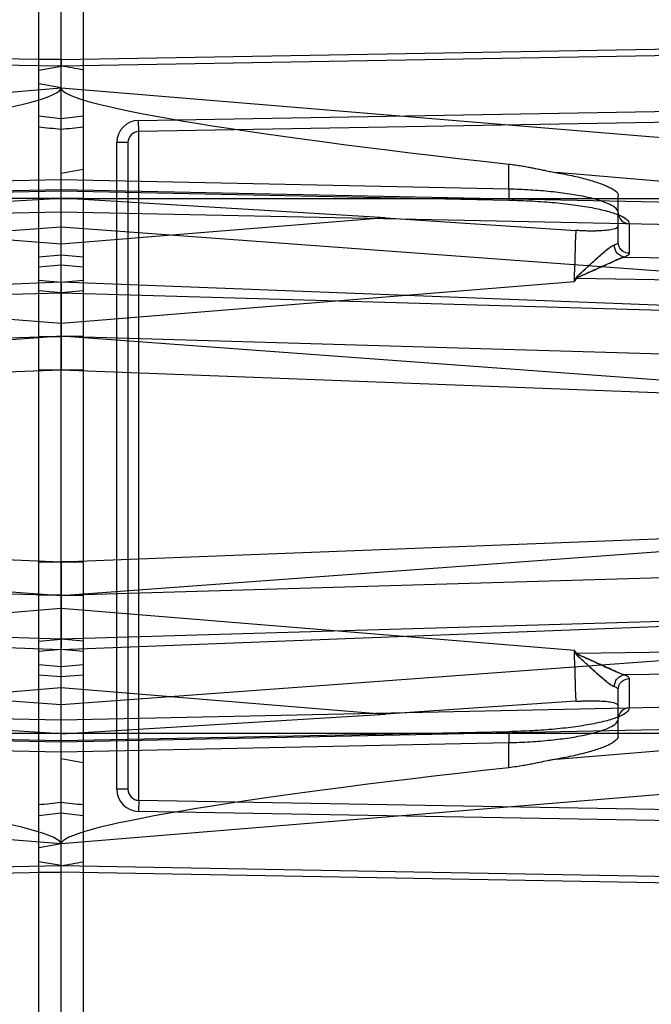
# Model space of a CAD drawing. Header units: millimetres. Extents: x 0 to 297, y 0 to 210.
# Tile 27 of 256: x 145.827 to 146.025, y 90.901 to 91.21. Entities that reach past the tile are written whole.
import ezdxf

# ---------------------------------------------------------------- set-up
doc = ezdxf.new("R2010")
doc.units = ezdxf.units.MM
doc.header["$LTSCALE"] = 16.335
doc.layers.get('0').update_dxf_attribs({"linetype": 'CONTINUOUS'})
for name, color, linetype in [('01_GLOBAL', 7, 'CONTINUOUS'), ('INTFCLR_1', 7, 'CONTINUOUS'), ('INTFCLR_144815', 7, 'CONTINUOUS'), ('INTFCLR_72935', 7, 'CONTINUOUS')]:
    doc.layers.add(name, color=color, linetype=linetype)

msp = doc.modelspace()

# ---------------------------------------------------------------- linework, layer by layer
at = {"color": 7, "linetype": 'Continuous'}
msp.add_circle((146.8548, 92.13446), 2.66, dxfattribs=at)
at = {"color": 9, "linetype": 'Continuous'}
msp.add_arc((146.8548, 92.13446), 2.62591, 182.96745, 267.03255, dxfattribs=at)
at = {"layer": '01_GLOBAL', "color": 7, "linetype": 'Continuous'}
msp.add_circle((146.8548, 92.13446), 2.695, dxfattribs=at)
at = {"layer": 'INTFCLR_1', "color": 6, "linetype": 'Continuous'}
for p, q in [((145.83261, 90.51088), (145.83261, 91.69966)), ((145.83961, 91.19796), (145.83961, 91.70027)), ((145.83961, 90.50327), (145.83961, 91.19586)), ((145.83961, 91.18906), (145.83261, 91.19029)), ((145.94156, 91.14823), (145.83961, 91.15442)), ((145.94156, 91.14823), (146.00134, 91.14424)), ((145.83961, 91.13329), (145.83261, 91.13269)), ((145.83961, 91.12184), (145.83961, 91.12744)), ((145.83961, 91.12469), (145.83961, 91.12302)), ((145.83961, 91.11222), (145.83961, 91.12184)), ((145.83961, 91.1199), (145.83961, 91.11569)), ((145.83961, 91.11569), (145.83961, 91.11091)), ((145.83961, 91.10039), (145.83961, 91.11222)), ((145.83961, 91.02831), (145.83961, 91.04015)), ((145.83961, 91.02963), (145.83961, 91.02484)), ((145.83961, 91.0187), (145.83961, 91.02831)), ((145.83961, 91.02484), (145.83961, 91.02064)), ((145.83961, 91.0131), (145.83961, 91.0187)), ((145.83961, 91.01751), (145.83961, 91.01585)), ((145.83261, 91.00785), (145.83961, 91.00725)), ((146.00134, 90.9963), (145.94156, 90.99231)), ((145.83961, 90.98612), (145.94156, 90.99231)), ((145.83961, 90.95148), (145.83261, 90.95025))]:
    msp.add_line(p, q, dxfattribs=at)
at = {"layer": 'INTFCLR_1', "color": 9, "linetype": 'Continuous'}
for p, q in [((145.83961, 91.19796), (146.10338, 91.20256)), ((146.10341, 91.20047), (145.83961, 91.19586)), ((145.83961, 91.19796), (145.83261, 91.19796)), ((145.83261, 91.19462), (145.83961, 91.19586)), ((145.83961, 91.18906), (146.07439, 91.16965)), ((145.86399, 91.17883), (146.11225, 91.18316)), ((145.86405, 91.17533), (145.86399, 91.17883)), ((146.16808, 91.18064), (145.86405, 91.17533)), ((145.86405, 90.96521), (145.86405, 91.17533)), ((145.85711, 90.96871), (145.85711, 91.17183)), ((145.86061, 91.17183), (145.85711, 91.17183)), ((145.86061, 91.17183), (145.86061, 90.96871)), ((145.98022, 91.15722), (145.98022, 91.16509)), ((145.98022, 91.15722), (145.83961, 91.16014)), ((146.07366, 91.15591), (145.99519, 91.1624)), ((146.07773, 91.15204), (145.83961, 91.157)), ((145.98022, 91.15722), (145.98021, 91.15372)), ((145.83261, 91.15427), (146.20324, 91.15427)), ((145.83961, 91.1567), (145.98022, 91.15377)), ((145.98021, 91.15372), (145.98022, 91.15377)), ((146.01461, 91.14054), (146.01461, 91.15515)), ((145.83961, 91.1501), (146.07773, 91.14515)), ((145.94156, 91.14823), (145.83961, 91.13993)), ((145.83961, 91.14535), (146.04171, 91.13051)), ((146.01805, 91.14631), (146.01805, 91.13709)), ((145.83261, 91.13598), (145.83961, 91.13658)), ((146.01656, 91.13589), (146.07773, 91.13499)), ((146.00085, 91.12822), (146.00144, 91.12932)), ((146.00085, 91.12822), (146.00159, 91.12921)), ((146.00159, 91.12921), (146.07773, 91.1281)), ((145.83261, 91.12857), (145.83961, 91.12796)), ((145.83961, 91.11509), (146.00085, 91.12822)), ((146.06687, 91.11921), (145.83961, 91.12796)), ((145.83961, 91.12469), (145.83261, 91.12529)), ((145.83961, 91.12469), (146.05757, 91.1183)), ((145.83261, 91.11091), (145.83961, 91.11091)), ((146.04171, 91.09618), (145.83961, 91.11101)), ((146.05449, 91.10461), (145.83961, 91.11091)), ((145.83961, 91.10039), (145.83261, 91.10039)), ((145.83961, 91.10039), (145.83261, 91.10039)), ((146.10189, 91.09028), (145.83961, 91.10039)), ((145.83961, 91.04015), (146.10189, 91.05026)), ((145.83961, 91.02953), (146.04171, 91.04436)), ((145.83261, 91.04015), (145.83961, 91.04015)), ((145.83261, 91.04015), (145.83961, 91.04015)), ((145.83961, 91.02963), (146.05449, 91.03593)), ((145.83961, 91.02963), (145.83261, 91.02963)), ((146.00085, 91.01232), (145.83961, 91.02545)), ((146.05757, 91.02224), (145.83961, 91.01585)), ((145.83961, 91.01257), (146.06687, 91.02133)), ((145.83261, 91.01525), (145.83961, 91.01585)), ((145.83961, 91.01257), (145.83261, 91.01197)), ((146.00159, 91.01132), (146.00085, 91.01232)), ((146.00144, 91.01121), (146.00085, 91.01232)), ((146.07773, 91.01244), (146.00159, 91.01132)), ((146.04171, 91.01002), (145.83961, 90.99519)), ((146.07773, 91.00555), (146.01656, 91.00465)), ((145.83961, 91.00396), (145.83261, 91.00456)), ((146.01805, 91.00345), (146.01805, 90.99422)), ((145.83961, 91.00061), (145.94156, 90.99231)), ((146.01461, 90.98539), (146.01461, 91)), ((146.07773, 90.99539), (145.83961, 90.99043)), ((145.83961, 90.98354), (146.07773, 90.98849)), ((145.98022, 90.98676), (145.83961, 90.98384)), ((145.98022, 90.98676), (145.98021, 90.98682)), ((145.98021, 90.98682), (145.98022, 90.98332)), ((145.83261, 90.98627), (146.20324, 90.98627)), ((145.99519, 90.97814), (146.07366, 90.98463)), ((145.83961, 90.98039), (145.98022, 90.98332)), ((145.98022, 90.97545), (145.98022, 90.98332)), ((146.07439, 90.97089), (145.83961, 90.95148)), ((145.86061, 90.96871), (145.85711, 90.96871)), ((145.86405, 90.96521), (145.86399, 90.96171)), ((145.86405, 90.96521), (146.16808, 90.9599)), ((146.11225, 90.95738), (145.86399, 90.96171)), ((145.83961, 90.94468), (145.83261, 90.94591)), ((145.83961, 90.94468), (146.10341, 90.94007)), ((145.83261, 90.94258), (145.83961, 90.94258)), ((146.10338, 90.93797), (145.83961, 90.94258))]:
    msp.add_line(p, q, dxfattribs=at)
at = {"layer": 'INTFCLR_1', "color": 7, "linetype": 'Continuous'}
for p, q in [((145.83961, 91.19796), (145.83961, 91.19586)), ((145.83961, 91.19651), (145.83961, 91.19796)), ((146.00144, 91.12932), (146.00159, 91.12921)), ((146.0011, 91.12891), (146.00105, 91.12882)), ((146.00105, 91.01172), (146.0011, 91.01162)), ((146.00159, 91.01132), (146.00144, 91.01121))]:
    msp.add_line(p, q, dxfattribs=at)
at = {"layer": 'INTFCLR_1', "color": 6, "linetype": 'Continuous'}
for centre, radius, start, end in [((145.83961, 91.07027), 0.42242, 270, 90), ((145.83961, 91.07027), 0.40144, 270, 90), ((146.74207, 91.12206), 0.90246, 179.93906, 180.0622), ((146.87682, 91.01953), 1.03721, 179.93897, 180.06211)]:
    msp.add_arc(centre, radius, start, end, dxfattribs=at)
at = {"layer": 'INTFCLR_1', "color": 9, "linetype": 'Continuous'}
for centre, radius, start, end in [((145.83961, 91.07027), 0.29509, 22.4933, 90), ((145.66188, 89.64428), 1.54529, 83.39571, 83.65692), ((145.86411, 91.17183), 0.007, 91, 180), ((145.63286, 89.32358), 1.86385, 83.63122, 83.84769), ((145.86411, 91.17183), 0.0035, 91, 180), ((141.36704, 91.27807), 4.63624, 358.14777, 358.3458), ((141.36704, 90.86247), 4.63624, 1.6542, 1.85223), ((145.86411, 90.96871), 0.007, 180, 269), ((145.86411, 90.96871), 0.0035, 180, 269), ((145.63286, 92.81696), 1.86385, 276.15231, 276.36878), ((145.66188, 92.49626), 1.54529, 276.34308, 276.60429), ((145.83961, 91.07027), 0.29509, 270, 337.5067)]:
    msp.add_arc(centre, radius, start, end, dxfattribs=at)
at = {"layer": 'INTFCLR_1', "color": 6, "linetype": 'Continuous'}
for centre, major_axis, start_param, end_param in [((146.10707, 91.16698), (0.26746, -0.02213), -3.137276, -2.060622), ((146.10707, 90.97355), (0.26746, 0.02213), 2.060622, 3.137276)]:
    msp.add_ellipse(centre, major_axis=major_axis, ratio=0.052166, start_param=start_param, end_param=end_param, dxfattribs=at)
for points, knots in [([(145.83961, 91.33868), (145.84224, 91.33879), (145.84751, 91.33894), (145.85543, 91.33893), (145.86333, 91.33868), (145.87123, 91.3382), (145.87911, 91.33749), (145.88696, 91.33655), (145.89479, 91.33537), (145.90257, 91.33397), (145.91031, 91.33233), (145.918, 91.33047), (145.92563, 91.32838), (145.9332, 91.32607), (145.94069, 91.32354), (145.94811, 91.32079), (145.95545, 91.31782), (145.96269, 91.31463), (145.96983, 91.31123), (145.97688, 91.30763), (145.98381, 91.30382), (145.99063, 91.2998), (145.99733, 91.29559), (146.0039, 91.29117), (146.01033, 91.28657), (146.01663, 91.28178), (146.02279, 91.27681), (146.0288, 91.27166), (146.03465, 91.26633), (146.04034, 91.26083), (146.04587, 91.25517), (146.05123, 91.24934), (146.05642, 91.24336), (146.06142, 91.23723), (146.06625, 91.23096), (146.07089, 91.22454), (146.07533, 91.218), (146.07958, 91.21132), (146.08364, 91.20452), (146.08749, 91.19761), (146.09114, 91.19058), (146.09457, 91.18345), (146.0978, 91.17622), (146.10081, 91.1689), (146.10361, 91.16149), (146.10533, 91.1565), (146.10615, 91.154)], [0, 0, 0, 0, 0.022721, 0.045441, 0.068161, 0.090882, 0.113602, 0.136322, 0.159043, 0.181763, 0.204484, 0.227205, 0.249927, 0.272648, 0.295371, 0.318093, 0.340816, 0.36354, 0.386264, 0.408989, 0.431714, 0.454441, 0.477167, 0.499895, 0.522623, 0.545352, 0.56808, 0.59081, 0.613539, 0.636269, 0.658999, 0.68173, 0.704461, 0.727193, 0.749925, 0.772657, 0.79539, 0.818123, 0.840856, 0.86359, 0.886324, 0.909059, 0.931794, 0.954529, 0.977264, 1, 1, 1, 1]), ([(145.83961, 91.33108), (145.84481, 91.33129), (145.85523, 91.33141), (145.87083, 91.33065), (145.88639, 91.32895), (145.90189, 91.32631), (145.91725, 91.32272), (145.93214, 91.31828), (145.9467, 91.31299), (145.96092, 91.30684), (145.97498, 91.29973), (145.98859, 91.29179), (146.00168, 91.28305), (146.01422, 91.27353), (146.02615, 91.26329), (146.03745, 91.25234), (146.04806, 91.24074), (146.05795, 91.22853), (146.06708, 91.21576), (146.07542, 91.20246), (146.08295, 91.18869), (146.08964, 91.1745), (146.09546, 91.15995), (146.10039, 91.14508), (146.10442, 91.12993), (146.10754, 91.11458), (146.10973, 91.09906), (146.11099, 91.08344), (146.11131, 91.0678), (146.1107, 91.05218), (146.10915, 91.03663), (146.10668, 91.02121), (146.10329, 91.00596), (146.09899, 90.99094), (146.09381, 90.9762), (146.08776, 90.96182), (146.08086, 90.94783), (146.07315, 90.93428), (146.06465, 90.92122), (146.05539, 90.90871), (146.04542, 90.89678), (146.03474, 90.88546), (146.02342, 90.8748), (146.01149, 90.86483), (145.99899, 90.8556), (145.98597, 90.84713), (145.97247, 90.83946), (145.95857, 90.83261), (145.94459, 90.82673), (145.93097, 90.8219), (145.91833, 90.81817), (145.90689, 90.81537), (145.89669, 90.81334), (145.88701, 90.81178), (145.877, 90.81054), (145.86587, 90.80961), (145.85327, 90.80914), (145.84436, 90.80926), (145.83961, 90.80946)], [0, 0, 0, 0, 0.018566, 0.037132, 0.055691, 0.074356, 0.093202, 0.111924, 0.12973, 0.148427, 0.167158, 0.185896, 0.204584, 0.223281, 0.241996, 0.260657, 0.279346, 0.298035, 0.316682, 0.335317, 0.35398, 0.372624, 0.391243, 0.409858, 0.428475, 0.447098, 0.465725, 0.484342, 0.50294, 0.521509, 0.540073, 0.558633, 0.577195, 0.595759, 0.614321, 0.632871, 0.651401, 0.669918, 0.688446, 0.706933, 0.725409, 0.743895, 0.762392, 0.780831, 0.799318, 0.817787, 0.836209, 0.854658, 0.873037, 0.890275, 0.906152, 0.920038, 0.932284, 0.943224, 0.955013, 0.968247, 0.983039, 1, 1, 1, 1]), ([(145.98022, 91.16509), (145.98093, 91.16501), (145.98227, 91.16484), (145.98417, 91.16454), (145.98585, 91.16425), (145.98736, 91.16396), (145.98882, 91.16367), (145.99029, 91.16337), (145.99184, 91.16305), (145.99348, 91.16271), (145.99461, 91.1625), (145.99519, 91.1624)], [0, 0, 0, 0, 0.141012, 0.266402, 0.377988, 0.478352, 0.569556, 0.670111, 0.774255, 0.882758, 1, 1, 1, 1]), ([(145.99519, 91.1624), (145.99613, 91.16223), (145.99796, 91.16189), (146.00061, 91.16134), (146.00309, 91.16076), (146.00538, 91.16016), (146.00745, 91.15954), (146.00927, 91.15891), (146.01088, 91.15827), (146.01275, 91.15735), (146.01461, 91.15628), (146.01461, 91.15515)], [0, 0, 0, 0, 0.135103, 0.263512, 0.384139, 0.49599, 0.598129, 0.689798, 0.770321, 0.839238, 1, 1, 1, 1]), ([(146.01461, 91.14564), (146.01461, 91.14504), (146.01293, 91.14457), (146.01115, 91.14426), (146.0092, 91.14411), (146.00745, 91.14405), (146.00599, 91.14404), (146.00447, 91.14407), (146.00291, 91.14413), (146.00187, 91.1442), (146.00134, 91.14424)], [0, 0, 0, 0, 0.132672, 0.268985, 0.447146, 0.548632, 0.656568, 0.768991, 0.883942, 1, 1, 1, 1]), ([(146.00134, 90.9963), (146.00187, 90.99634), (146.00291, 90.9964), (146.00446, 90.99647), (146.00597, 90.9965), (146.00743, 90.99649), (146.00917, 90.99643), (146.01113, 90.99628), (146.01291, 90.99597), (146.01461, 90.9955), (146.01461, 90.9949)], [0, 0, 0, 0, 0.116002, 0.230403, 0.342082, 0.449389, 0.550574, 0.728997, 0.866236, 1, 1, 1, 1]), ([(146.10615, 90.98654), (146.10533, 90.98403), (146.10361, 90.97904), (146.10081, 90.97164), (146.0978, 90.96432), (146.09457, 90.95709), (146.09114, 90.94996), (146.08749, 90.94293), (146.08364, 90.93602), (146.07958, 90.92922), (146.07533, 90.92254), (146.07089, 90.91599), (146.06625, 90.90958), (146.06142, 90.9033), (146.05642, 90.89717), (146.05123, 90.8912), (146.04587, 90.88537), (146.04034, 90.87971), (146.03465, 90.87421), (146.0288, 90.86888), (146.02279, 90.86373), (146.01663, 90.85876), (146.01033, 90.85397), (146.0039, 90.84936), (145.99733, 90.84495), (145.99063, 90.84074), (145.98381, 90.83672), (145.97688, 90.83291), (145.96983, 90.8293), (145.96269, 90.82591), (145.95545, 90.82272), (145.94811, 90.81975), (145.94069, 90.817), (145.9332, 90.81446), (145.92563, 90.81215), (145.918, 90.81007), (145.91031, 90.8082), (145.90257, 90.80657), (145.89479, 90.80517), (145.88696, 90.80399), (145.87911, 90.80305), (145.87123, 90.80234), (145.86333, 90.80186), (145.85543, 90.80161), (145.84751, 90.8016), (145.84224, 90.80174), (145.83961, 90.80186)], [0, 0, 0, 0, 0.022736, 0.045471, 0.068206, 0.090941, 0.113676, 0.13641, 0.159144, 0.181877, 0.20461, 0.227343, 0.250076, 0.272807, 0.295539, 0.31827, 0.341001, 0.363731, 0.386461, 0.409191, 0.43192, 0.454648, 0.477377, 0.500105, 0.522833, 0.545559, 0.568286, 0.591011, 0.613736, 0.63646, 0.659184, 0.681907, 0.704629, 0.727352, 0.750073, 0.772795, 0.795516, 0.818237, 0.840957, 0.863678, 0.886398, 0.909118, 0.931839, 0.954559, 0.977279, 1, 1, 1, 1]), ([(146.01461, 90.98539), (146.01461, 90.98464), (146.01313, 90.98335), (146.01125, 90.98242), (146.00928, 90.98163), (146.00746, 90.981), (146.00539, 90.98038), (146.0031, 90.97978), (146.00062, 90.9792), (145.99796, 90.97865), (145.99613, 90.97831), (145.99519, 90.97814)], [0, 0, 0, 0, 0.105864, 0.231293, 0.311547, 0.402954, 0.504861, 0.616548, 0.737038, 0.865247, 1, 1, 1, 1]), ([(145.99519, 90.97814), (145.99471, 90.97805), (145.99378, 90.97788), (145.99201, 90.97753), (145.99021, 90.97715), (145.9883, 90.97676), (145.98661, 90.97643), (145.98471, 90.97608), (145.98256, 90.97574), (145.98103, 90.97554), (145.98022, 90.97545)], [0, 0, 0, 0, 0.096512, 0.18629, 0.357122, 0.457584, 0.570044, 0.696655, 0.838695, 1, 1, 1, 1])]:
    msp.add_open_spline(points, degree=3, knots=knots, dxfattribs=at)
at = {"layer": 'INTFCLR_1', "color": 9, "linetype": 'Continuous'}
for points, knots in [([(146.01461, 91.14976), (146.01461, 91.15025), (146.01382, 91.15144), (146.01171, 91.15259), (146.00853, 91.15378), (146.00429, 91.15483), (145.99914, 91.15575), (145.99326, 91.15647), (145.98688, 91.15698), (145.98247, 91.15717), (145.98022, 91.15722)], [0, 0, 0, 0, 0.040883, 0.105687, 0.199645, 0.321576, 0.467926, 0.633773, 0.813277, 1, 1, 1, 1]), ([(145.98022, 91.15377), (145.98269, 91.15372), (145.98754, 91.15354), (145.99457, 91.15303), (146.00103, 91.1523), (146.0067, 91.15138), (146.01135, 91.15034), (146.01485, 91.14914), (146.01714, 91.14803), (146.01805, 91.14682), (146.01805, 91.14631)], [0, 0, 0, 0, 0.18805, 0.368753, 0.535576, 0.682578, 0.804721, 0.898284, 0.961792, 1, 1, 1, 1]), ([(146.01461, 91.14976), (146.01461, 91.14889), (146.01535, 91.14707), (146.01717, 91.14633), (146.01805, 91.14631)], [0, 0, 0, 0, 0.497318, 1, 1, 1, 1]), ([(146.01656, 91.13589), (146.01615, 91.13593), (146.01528, 91.1362), (146.01388, 91.13736), (146.01338, 91.1388), (146.01342, 91.13971)], [0, 0, 0, 0, 0.231909, 0.49354, 1, 1, 1, 1]), ([(146.01342, 91.13971), (146.01359, 91.13976), (146.01402, 91.13991), (146.01461, 91.14023), (146.01461, 91.14054)], [0, 0, 0, 0, 0.372137, 1, 1, 1, 1]), ([(146.01805, 91.13709), (146.01739, 91.1371), (146.01624, 91.13746), (146.01495, 91.13874), (146.01461, 91.13989), (146.01461, 91.14054)], [0, 0, 0, 0, 0.370457, 0.634225, 1, 1, 1, 1]), ([(146.01805, 91.13709), (146.01805, 91.13698), (146.0178, 91.13633), (146.01707, 91.13608), (146.01656, 91.13589)], [0, 0, 0, 0, 0.166894, 1, 1, 1, 1]), ([(146.01342, 91.00083), (146.0134, 91.00127), (146.01354, 91.0022), (146.01439, 91.0038), (146.0157, 91.00457), (146.01656, 91.00465)], [0, 0, 0, 0, 0.246786, 0.515406, 1, 1, 1, 1]), ([(146.01461, 91), (146.01461, 91.00065), (146.01495, 91.0018), (146.01624, 91.00308), (146.01739, 91.00343), (146.01805, 91.00345)], [0, 0, 0, 0, 0.365775, 0.629543, 1, 1, 1, 1]), ([(146.01656, 91.00465), (146.01678, 91.00457), (146.01734, 91.00433), (146.01805, 91.00386), (146.01805, 91.00345)], [0, 0, 0, 0, 0.36336, 1, 1, 1, 1]), ([(146.01461, 91), (146.01461, 91.00008), (146.01439, 91.00057), (146.01382, 91.00071), (146.01342, 91.00083)], [0, 0, 0, 0, 0.156231, 1, 1, 1, 1]), ([(146.01805, 90.99422), (146.01805, 90.99372), (146.01714, 90.99251), (146.01485, 90.99139), (146.01135, 90.9902), (146.0067, 90.98916), (146.00103, 90.98824), (145.99457, 90.98751), (145.98754, 90.987), (145.98269, 90.98682), (145.98022, 90.98676)], [0, 0, 0, 0, 0.038208, 0.101716, 0.195279, 0.317422, 0.464423, 0.631247, 0.81195, 1, 1, 1, 1]), ([(146.01805, 90.99422), (146.01717, 90.99421), (146.01535, 90.99347), (146.01461, 90.99165), (146.01461, 90.99078)], [0, 0, 0, 0, 0.502682, 1, 1, 1, 1]), ([(145.98022, 90.98332), (145.98247, 90.98337), (145.98688, 90.98355), (145.99326, 90.98407), (145.99914, 90.98479), (146.00429, 90.98571), (146.00853, 90.98676), (146.01171, 90.98795), (146.01382, 90.9891), (146.01461, 90.99028), (146.01461, 90.99078)], [0, 0, 0, 0, 0.186723, 0.366227, 0.532074, 0.678424, 0.800355, 0.894313, 0.959117, 1, 1, 1, 1])]:
    msp.add_open_spline(points, degree=3, knots=knots, dxfattribs=at)
at = {"layer": 'INTFCLR_1', "color": 7, "linetype": 'Continuous'}
for points, knots in [([(146.00105, 91.12882), (146.00117, 91.12923), (146.002, 91.12995), (146.00324, 91.13123), (146.00485, 91.13269), (146.00652, 91.13424), (146.00814, 91.1357), (146.00967, 91.13706), (146.01136, 91.13844), (146.01257, 91.13944), (146.01342, 91.13971)], [0, 0, 0, 0, 0.077168, 0.186761, 0.330098, 0.468684, 0.601109, 0.726147, 0.838672, 1, 1, 1, 1]), ([(146.00144, 91.12932), (146.00172, 91.1298), (146.00252, 91.1305), (146.0037, 91.13164), (146.00488, 91.13273), (146.00614, 91.13389), (146.00749, 91.13511), (146.00907, 91.13654), (146.01101, 91.13813), (146.01243, 91.13944), (146.01342, 91.13971)], [0, 0, 0, 0, 0.10482, 0.195919, 0.311488, 0.406744, 0.519541, 0.654279, 0.807388, 1, 1, 1, 1]), ([(146.01656, 91.13589), (146.01613, 91.13578), (146.01517, 91.13544), (146.01364, 91.13478), (146.01188, 91.13399), (146.00996, 91.13311), (146.00793, 91.13219), (146.00583, 91.13124), (146.00405, 91.13043), (146.00278, 91.12987), (146.00193, 91.12942), (146.00131, 91.12923), (146.0011, 91.12891)], [0, 0, 0, 0, 0.07829, 0.178607, 0.294415, 0.420224, 0.551636, 0.687855, 0.827607, 0.8977, 0.932548, 1, 1, 1, 1]), ([(146.00159, 91.12921), (146.00216, 91.12972), (146.00353, 91.13015), (146.00541, 91.13106), (146.00734, 91.13191), (146.00942, 91.13286), (146.0113, 91.13372), (146.01316, 91.13457), (146.0148, 91.13529), (146.01603, 91.13575), (146.01656, 91.13589)], [0, 0, 0, 0, 0.13929, 0.252661, 0.384495, 0.524425, 0.672155, 0.761764, 0.899105, 1, 1, 1, 1]), ([(146.01342, 91.00083), (146.01306, 91.00094), (146.01228, 91.0014), (146.01108, 91.00231), (146.00968, 91.00348), (146.00815, 91.00483), (146.00653, 91.00629), (146.00484, 91.00784), (146.00341, 91.00917), (146.00239, 91.01013), (146.00169, 91.01087), (146.00117, 91.01131), (146.00105, 91.01172)], [0, 0, 0, 0, 0.067743, 0.161276, 0.273021, 0.398385, 0.531318, 0.669997, 0.813284, 0.885982, 0.922889, 1, 1, 1, 1]), ([(146.0011, 91.01162), (146.00134, 91.01132), (146.00192, 91.01111), (146.00278, 91.01067), (146.00405, 91.01011), (146.00583, 91.0093), (146.00794, 91.00835), (146.00997, 91.00742), (146.01189, 91.00654), (146.01406, 91.00558), (146.01558, 91.00489), (146.01656, 91.00465)], [0, 0, 0, 0, 0.067442, 0.102315, 0.17245, 0.31224, 0.448639, 0.580636, 0.706884, 0.822002, 1, 1, 1, 1]), ([(146.01342, 91.00083), (146.0128, 91.00101), (146.01168, 91.00186), (146.00999, 91.0032), (146.00834, 91.00466), (146.00682, 91.00603), (146.00556, 91.00718), (146.00438, 91.00826), (146.00303, 91.00957), (146.00188, 91.01047), (146.00144, 91.01121)], [0, 0, 0, 0, 0.120966, 0.257651, 0.409216, 0.536864, 0.643123, 0.731507, 0.83777, 1, 1, 1, 1]), ([(146.01656, 91.00465), (146.01611, 91.00476), (146.01505, 91.00515), (146.0133, 91.00591), (146.01143, 91.00676), (146.00963, 91.00758), (146.00799, 91.00833), (146.00643, 91.00903), (146.00496, 91.00969), (146.00338, 91.01043), (146.00219, 91.01083), (146.00159, 91.01132)], [0, 0, 0, 0, 0.085365, 0.205083, 0.348264, 0.462544, 0.565781, 0.678173, 0.776709, 0.858718, 1, 1, 1, 1])]:
    msp.add_open_spline(points, degree=3, knots=knots, dxfattribs=at)
at = {"layer": 'INTFCLR_144815', "color": 6, "linetype": 'Continuous'}
for radius in [0.44668, 0.42567]:
    msp.add_circle((145.83961, 91.07027), radius, dxfattribs=at)
for radius, start, end in [(0.61578, 313.99379, 154.5151), (0.59478, 312.95436, 154.51444), (0.5751, 282.24404, 71.28636), (0.46273, 45, 315), (0.4619, 45, 315), (0.46123, 45, 315)]:
    msp.add_arc((145.83961, 91.07027), radius, start, end, dxfattribs=at)
at = {"layer": 'INTFCLR_72935', "color": 6, "linetype": 'Continuous'}
for p, q in [((145.83961, 90.50327), (145.83961, 91.70027)), ((145.84661, 91.69966), (145.84661, 90.51088)), ((145.83961, 91.16225), (145.84661, 91.16349)), ((145.73764, 91.14823), (145.83961, 91.15442)), ((145.84661, 91.13269), (145.83961, 91.13329)), ((145.83961, 91.12744), (145.83961, 91.12184)), ((145.83961, 91.12302), (145.83961, 91.12469)), ((145.83961, 91.12184), (145.83961, 91.11222)), ((145.83961, 91.11569), (145.83961, 91.1199)), ((145.83961, 91.11091), (145.83961, 91.11569)), ((145.83961, 91.11222), (145.83961, 91.10039)), ((145.83961, 91.04015), (145.83961, 91.02831)), ((145.83961, 91.02484), (145.83961, 91.02963)), ((145.83961, 91.02831), (145.83961, 91.0187)), ((145.83961, 91.02064), (145.83961, 91.02484)), ((145.83961, 91.0187), (145.83961, 91.0131)), ((145.83961, 91.01585), (145.83961, 91.01751)), ((145.83961, 91.00725), (145.84661, 91.00785)), ((145.83961, 90.98612), (145.73764, 90.99231)), ((145.83961, 90.97829), (145.84661, 90.97705))]:
    msp.add_line(p, q, dxfattribs=at)
at = {"layer": 'INTFCLR_72935', "color": 9, "linetype": 'Continuous'}
for p, q in [((145.83961, 91.19586), (145.5758, 91.20047)), ((145.57584, 91.20256), (145.83961, 91.19796)), ((145.60483, 91.16965), (145.83961, 91.18906)), ((145.83961, 91.16014), (145.699, 91.15722)), ((145.83961, 91.157), (145.60149, 91.15204)), ((145.84661, 91.15427), (145.47597, 91.15427)), ((145.699, 91.15377), (145.83961, 91.1567)), ((145.60149, 91.14515), (145.83961, 91.1501)), ((145.83961, 91.13992), (145.73764, 91.14823)), ((145.63751, 91.13051), (145.83961, 91.14535)), ((145.83961, 91.13658), (145.84661, 91.13598)), ((145.83961, 91.12796), (145.61235, 91.11921)), ((145.67836, 91.12822), (145.83961, 91.11508)), ((145.83961, 91.12796), (145.84661, 91.12857)), ((145.62164, 91.1183), (145.83961, 91.12469)), ((145.84661, 91.12529), (145.83961, 91.12469)), ((145.83961, 91.11091), (145.62472, 91.10461)), ((145.83961, 91.11101), (145.63751, 91.09618)), ((145.84661, 91.11091), (145.83961, 91.11091)), ((145.83961, 91.10039), (145.57732, 91.09028)), ((145.84661, 91.10039), (145.83961, 91.10039)), ((145.84661, 91.10039), (145.83961, 91.10039)), ((145.57732, 91.05026), (145.83961, 91.04015)), ((145.63751, 91.04436), (145.83961, 91.02953)), ((145.83961, 91.04015), (145.84661, 91.04015)), ((145.84661, 91.04015), (145.83961, 91.04015)), ((145.62472, 91.03593), (145.83961, 91.02963)), ((145.83961, 91.02963), (145.84661, 91.02963)), ((145.83961, 91.02545), (145.67836, 91.01232)), ((145.61235, 91.02133), (145.83961, 91.01257)), ((145.83961, 91.01585), (145.62164, 91.02224)), ((145.84661, 91.01525), (145.83961, 91.01585)), ((145.84661, 91.01197), (145.83961, 91.01257)), ((145.83961, 90.99519), (145.63751, 91.01002)), ((145.84661, 91.00456), (145.83961, 91.00396)), ((145.73764, 90.99231), (145.83961, 91.00062)), ((145.83961, 90.99043), (145.60149, 90.99539)), ((145.60149, 90.98849), (145.83961, 90.98354)), ((145.83961, 90.98384), (145.699, 90.98676)), ((145.47597, 90.98627), (145.84661, 90.98627)), ((145.699, 90.98332), (145.83961, 90.98039)), ((145.83961, 90.95148), (145.60483, 90.97089)), ((145.5758, 90.94007), (145.83961, 90.94468)), ((145.83961, 90.94258), (145.57584, 90.93797))]:
    msp.add_line(p, q, dxfattribs=at)
at = {"layer": 'INTFCLR_72935', "color": 6, "linetype": 'Continuous'}
for centre, radius, start, end in [((145.83961, 91.07027), 0.42242, 90, 270), ((145.83961, 91.07027), 0.40144, 90, 270), ((145.60786, 89.88121), 1.33496, 79.69786, 80.00307), ((144.8024, 91.12101), 1.03721, 359.93897, 0.06211), ((144.93714, 91.01847), 0.90247, 359.93906, 0.0622), ((145.60787, 92.25931), 1.33495, 279.99692, 280.30214)]:
    msp.add_arc(centre, radius, start, end, dxfattribs=at)
at = {"layer": 'INTFCLR_72935', "color": 9, "linetype": 'Continuous'}
for centre, radius, start, end in [((145.83961, 91.07027), 0.29509, 90, 157.5067), ((146.01733, 89.64427), 1.54529, 96.34308, 96.60429), ((146.04636, 89.32357), 1.86385, 96.15231, 96.36878), ((146.04636, 92.81696), 1.86385, 263.63122, 263.84769), ((146.01733, 92.49626), 1.54529, 263.39571, 263.65692), ((145.83961, 91.07027), 0.29509, 202.4933, 270)]:
    msp.add_arc(centre, radius, start, end, dxfattribs=at)
at = {"layer": 'INTFCLR_72935', "color": 6, "linetype": 'Continuous'}
for centre, major_axis, start_param, end_param in [((145.57215, 91.16698), (0.26746, 0.02213), -1.080971, -0.004317), ((145.57215, 90.97355), (0.26746, -0.02213), 0.004317, 1.080971)]:
    msp.add_ellipse(centre, major_axis=major_axis, ratio=0.052166, start_param=start_param, end_param=end_param, dxfattribs=at)
for points, knots in [([(145.57307, 91.154), (145.57389, 91.1565), (145.57561, 91.16149), (145.5784, 91.1689), (145.58141, 91.17622), (145.58464, 91.18345), (145.58808, 91.19058), (145.59173, 91.19761), (145.59558, 91.20452), (145.59963, 91.21132), (145.60388, 91.218), (145.60833, 91.22454), (145.61297, 91.23096), (145.61779, 91.23723), (145.6228, 91.24336), (145.62799, 91.24934), (145.63334, 91.25517), (145.63887, 91.26083), (145.64457, 91.26633), (145.65042, 91.27166), (145.65643, 91.27681), (145.66258, 91.28178), (145.66888, 91.28657), (145.67532, 91.29117), (145.68189, 91.29559), (145.68859, 91.2998), (145.69541, 91.30382), (145.70234, 91.30763), (145.70938, 91.31123), (145.71653, 91.31463), (145.72377, 91.31782), (145.7311, 91.32079), (145.73852, 91.32354), (145.74602, 91.32607), (145.75358, 91.32838), (145.76121, 91.33047), (145.7689, 91.33233), (145.77664, 91.33397), (145.78443, 91.33537), (145.79225, 91.33655), (145.80011, 91.33749), (145.80799, 91.3382), (145.81588, 91.33868), (145.82379, 91.33893), (145.8317, 91.33894), (145.83697, 91.33879), (145.83961, 91.33868)], [0, 0, 0, 0, 0.022736, 0.045471, 0.068206, 0.090941, 0.113676, 0.13641, 0.159144, 0.181877, 0.20461, 0.227343, 0.250076, 0.272807, 0.295539, 0.31827, 0.341001, 0.363731, 0.386461, 0.409191, 0.43192, 0.454648, 0.477377, 0.500105, 0.522833, 0.545559, 0.568286, 0.591011, 0.613736, 0.63646, 0.659184, 0.681907, 0.704629, 0.727352, 0.750073, 0.772795, 0.795516, 0.818237, 0.840957, 0.863678, 0.886398, 0.909118, 0.931839, 0.954559, 0.977279, 1, 1, 1, 1]), ([(145.83961, 90.80946), (145.83441, 90.80924), (145.82399, 90.80913), (145.80839, 90.80989), (145.79283, 90.81159), (145.77732, 90.81423), (145.76196, 90.81782), (145.74708, 90.82226), (145.73252, 90.82755), (145.71829, 90.8337), (145.70423, 90.8408), (145.69063, 90.84875), (145.67753, 90.85749), (145.665, 90.867), (145.65306, 90.87725), (145.64177, 90.88819), (145.63116, 90.89979), (145.62126, 90.91201), (145.61213, 90.92478), (145.60379, 90.93807), (145.59626, 90.95184), (145.58958, 90.96603), (145.58376, 90.98059), (145.57883, 90.99546), (145.57479, 91.0106), (145.57167, 91.02596), (145.56948, 91.04148), (145.56822, 91.05709), (145.5679, 91.07274), (145.56852, 91.08836), (145.57007, 91.10391), (145.57254, 91.11933), (145.57593, 91.13458), (145.58022, 91.1496), (145.58541, 91.16433), (145.59146, 91.17872), (145.59835, 91.19271), (145.60606, 91.20626), (145.61456, 91.21931), (145.62382, 91.23183), (145.6338, 91.24376), (145.64447, 91.25508), (145.65579, 91.26574), (145.66773, 91.2757), (145.68023, 91.28493), (145.69325, 91.2934), (145.70674, 91.30108), (145.72065, 91.30792), (145.73463, 91.31381), (145.74824, 91.31863), (145.76088, 91.32237), (145.77233, 91.32516), (145.78252, 91.3272), (145.79221, 91.32876), (145.80221, 91.33), (145.81334, 91.33092), (145.82595, 91.3314), (145.83486, 91.33128), (145.83961, 91.33108)], [0, 0, 0, 0, 0.018566, 0.037132, 0.055691, 0.074356, 0.093202, 0.111924, 0.12973, 0.148427, 0.167158, 0.185896, 0.204584, 0.223281, 0.241996, 0.260657, 0.279346, 0.298035, 0.316682, 0.335317, 0.35398, 0.372624, 0.391243, 0.409858, 0.428475, 0.447098, 0.465725, 0.484342, 0.50294, 0.521509, 0.540073, 0.558632, 0.577195, 0.595759, 0.614321, 0.632871, 0.651401, 0.669918, 0.688446, 0.706933, 0.725408, 0.743894, 0.762392, 0.780831, 0.799317, 0.817787, 0.836209, 0.854657, 0.873037, 0.890275, 0.906152, 0.920038, 0.932284, 0.943224, 0.955013, 0.968247, 0.983039, 1, 1, 1, 1]), ([(145.83961, 90.80186), (145.83697, 90.80174), (145.8317, 90.8016), (145.82379, 90.80161), (145.81588, 90.80186), (145.80799, 90.80234), (145.80011, 90.80305), (145.79225, 90.80399), (145.78443, 90.80517), (145.77664, 90.80657), (145.7689, 90.8082), (145.76121, 90.81007), (145.75358, 90.81215), (145.74602, 90.81446), (145.73852, 90.817), (145.7311, 90.81975), (145.72377, 90.82272), (145.71653, 90.82591), (145.70938, 90.8293), (145.70234, 90.83291), (145.69541, 90.83672), (145.68859, 90.84074), (145.68189, 90.84495), (145.67532, 90.84936), (145.66888, 90.85397), (145.66258, 90.85876), (145.65643, 90.86373), (145.65042, 90.86888), (145.64457, 90.87421), (145.63887, 90.87971), (145.63334, 90.88537), (145.62799, 90.8912), (145.6228, 90.89717), (145.61779, 90.9033), (145.61297, 90.90958), (145.60833, 90.91599), (145.60388, 90.92254), (145.59963, 90.92922), (145.59558, 90.93602), (145.59173, 90.94293), (145.58808, 90.94996), (145.58464, 90.95709), (145.58141, 90.96432), (145.5784, 90.97164), (145.57561, 90.97904), (145.57389, 90.98403), (145.57307, 90.98654)], [0, 0, 0, 0, 0.022721, 0.045441, 0.068161, 0.090882, 0.113602, 0.136322, 0.159043, 0.181763, 0.204484, 0.227205, 0.249927, 0.272648, 0.295371, 0.318093, 0.340816, 0.36354, 0.386264, 0.408989, 0.431714, 0.454441, 0.477167, 0.499895, 0.522623, 0.545352, 0.56808, 0.59081, 0.613539, 0.636269, 0.658999, 0.68173, 0.704461, 0.727193, 0.749925, 0.772657, 0.79539, 0.818123, 0.840856, 0.86359, 0.886324, 0.909059, 0.931794, 0.954529, 0.977264, 1, 1, 1, 1])]:
    msp.add_open_spline(points, degree=3, knots=knots, dxfattribs=at)

doc.saveas('drawing.dxf')
